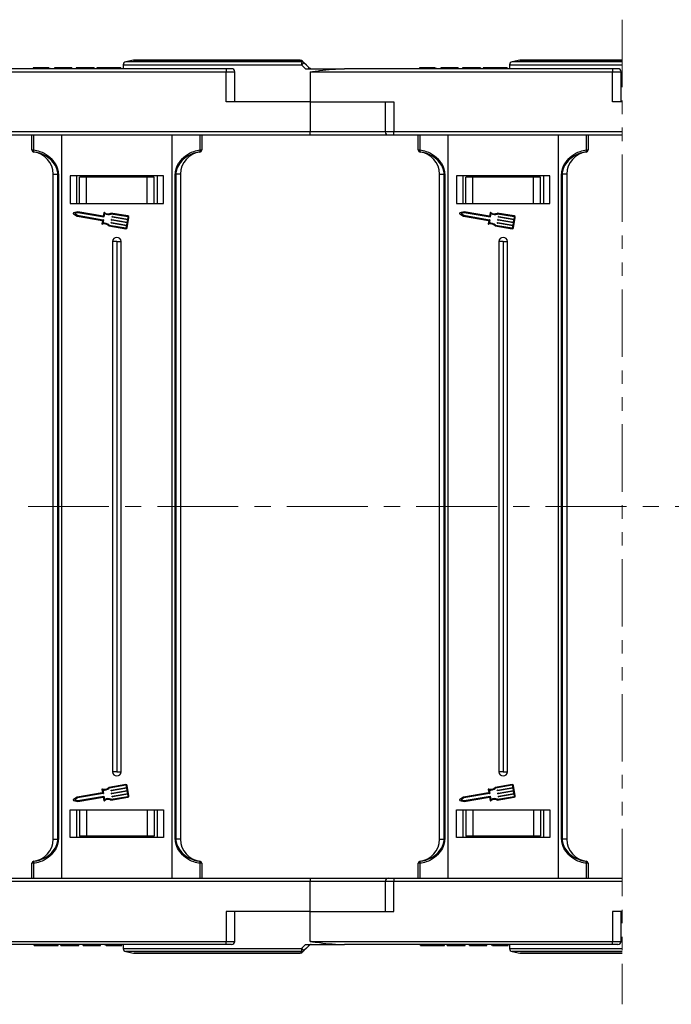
# Model space of a CAD drawing. Header units: millimetres. Extents: x -976 to 1106, y 28 to 1486.
# Tile 14 of 51: x 308 to 461, y 374 to 605. Entities that reach past the tile are written whole.
import ezdxf

# ---------------------------------------------------------------- set-up
doc = ezdxf.new("R2010")
doc.units = ezdxf.units.MM
doc.linetypes.add('CENTERX2', pattern=[20.32, 12.7, -2.54, 2.54, -2.54])
doc.linetypes.add('PHANTOM2', pattern=[31.75, 15.875, -3.175, 3.175, -3.175, 3.175, -3.175])

msp = doc.modelspace()

# ---------------------------------------------------------------- linework, layer by layer
at = {"color": 3, "linetype": 'PHANTOM2', "lineweight": 9}
msp.add_line((449.908, 605.372), (449.906, 373.57), dxfattribs=at)
at = {"color": 7, "linetype": 'Continuous', "lineweight": 25}
for p, q in [((334.766, 595.818), (332.942, 595.453)), ((374.028, 595.832), (334.913, 595.832)), ((425.766, 595.818), (423.942, 595.453)), ((449.908, 595.832), (425.913, 595.832)), ((356.617, 593.832), (293.428, 593.832)), ((311.108, 594.032), (311.108, 593.832)), ((312.961, 594.032), (312.961, 593.832)), ((314.823, 594.032), (314.823, 593.832)), ((314.954, 594.032), (314.954, 593.832)), ((317.338, 594.032), (316.184, 594.032)), ((316.184, 594.032), (316.184, 593.832)), ((317.338, 594.032), (317.338, 593.832)), ((319.877, 594.032), (317.338, 594.032)), ((319.877, 594.032), (319.877, 593.832)), ((320.261, 594.032), (319.877, 594.032)), ((320.261, 594.032), (320.261, 593.832)), ((321.261, 594.032), (321.261, 593.832)), ((325.492, 594.032), (321.261, 594.032)), ((325.492, 594.032), (325.492, 593.832)), ((326.108, 594.032), (326.108, 593.832)), ((328.962, 594.032), (328.962, 593.832)), ((331.8, 594.032), (331.8, 593.832)), ((332.339, 594.718), (332.339, 593.832)), ((356.617, 593.832), (356.617, 593.082)), ((357.867, 593.832), (356.617, 593.832)), ((374.36, 594.718), (375.26, 593.832)), ((375.26, 593.832), (384.428, 593.832)), ((447.617, 593.832), (384.428, 593.832)), ((402.108, 594.032), (402.108, 593.832)), ((403.961, 594.032), (403.961, 593.832)), ((405.823, 594.032), (405.823, 593.832)), ((405.954, 594.032), (405.954, 593.832)), ((407.184, 594.032), (407.184, 593.832)), ((408.338, 594.032), (407.184, 594.032)), ((408.338, 594.032), (408.338, 593.832)), ((410.877, 594.032), (408.338, 594.032)), ((410.877, 594.032), (410.877, 593.832)), ((411.261, 594.032), (410.877, 594.032)), ((411.261, 594.032), (411.261, 593.832)), ((412.261, 594.032), (412.261, 593.832)), ((416.492, 594.032), (412.261, 594.032)), ((416.492, 594.032), (416.492, 593.832)), ((417.108, 594.032), (417.108, 593.832)), ((419.962, 594.032), (419.962, 593.832)), ((422.8, 594.032), (422.8, 593.832)), ((423.339, 594.718), (423.339, 593.832)), ((447.617, 593.832), (447.617, 593.082)), ((448.867, 593.832), (447.617, 593.832)), ((285.65, 593.082), (356.617, 593.082)), ((356.617, 586.032), (356.617, 593.082)), ((358.617, 586.032), (358.617, 593.082)), ((376.339, 593.115), (376.339, 586.032)), ((376.65, 593.082), (376.65, 593.123)), ((376.65, 593.082), (447.617, 593.082)), ((447.617, 586.032), (447.617, 593.082)), ((449.617, 586.032), (449.617, 593.082)), ((376.339, 586.032), (356.617, 586.032)), ((376.339, 586.032), (376.339, 578.982)), ((376.339, 586.032), (396.061, 586.032)), ((394.061, 586.032), (394.061, 578.982)), ((396.061, 586.032), (396.061, 578.982)), ((449.908, 586.032), (447.617, 586.032)), ((376.339, 578.982), (305.061, 578.982)), ((305.061, 578.232), (376.339, 578.232)), ((310.839, 574.696), (310.839, 578.232)), ((311.234, 578.232), (311.234, 574.696)), ((317.839, 578.232), (317.839, 490.732)), ((343.839, 490.732), (343.839, 578.232)), ((350.444, 574.696), (350.444, 578.232)), ((350.839, 578.232), (350.839, 574.696)), ((376.339, 578.232), (376.339, 578.982)), ((376.339, 578.232), (394.811, 578.232)), ((394.811, 578.232), (396.061, 578.232)), ((449.908, 578.982), (396.061, 578.982)), ((396.061, 578.232), (396.061, 578.982)), ((396.061, 578.232), (449.908, 578.232)), ((401.839, 574.696), (401.839, 578.232)), ((402.234, 578.232), (402.234, 574.696)), ((408.839, 578.232), (408.839, 490.732)), ((434.839, 490.732), (434.839, 578.232)), ((441.444, 574.696), (441.444, 578.232)), ((441.839, 578.232), (441.839, 574.696)), ((310.839, 574.696), (311.234, 574.696)), ((311.278, 574.201), (311.278, 574.197)), ((350.401, 574.197), (350.4, 574.201)), ((350.444, 574.696), (350.839, 574.696)), ((401.839, 574.696), (402.234, 574.696)), ((402.278, 574.201), (402.278, 574.197)), ((441.401, 574.197), (441.4, 574.201)), ((441.444, 574.696), (441.839, 574.696)), ((315.839, 569.036), (316.96, 569.036)), ((315.839, 490.732), (315.839, 569.036)), ((317.075, 569.036), (316.96, 569.036)), ((316.96, 490.732), (316.96, 569.036)), ((317.075, 569.036), (317.075, 490.732)), ((319.839, 568.632), (319.839, 562.132)), ((341.839, 568.632), (319.839, 568.632)), ((321.339, 568.632), (321.339, 562.132)), ((322.039, 562.132), (322.039, 568.332)), ((323.72, 568.332), (322.039, 568.332)), ((323.72, 562.132), (323.72, 568.332)), ((337.958, 568.332), (323.72, 568.332)), ((337.958, 562.132), (337.958, 568.332)), ((339.639, 568.332), (337.958, 568.332)), ((339.639, 562.132), (339.639, 568.332)), ((340.339, 568.632), (340.339, 562.132)), ((340.339, 568.632), (340.339, 562.132)), ((341.839, 562.132), (341.839, 568.632)), ((344.603, 490.732), (344.603, 569.036)), ((344.718, 569.036), (344.603, 569.036)), ((345.839, 569.036), (344.718, 569.036)), ((344.718, 569.036), (344.718, 490.732)), ((345.839, 569.036), (345.839, 490.732)), ((406.839, 569.036), (407.96, 569.036)), ((406.839, 490.732), (406.839, 569.036)), ((408.075, 569.036), (407.96, 569.036)), ((407.96, 490.732), (407.96, 569.036)), ((408.075, 569.036), (408.075, 490.732)), ((410.839, 568.632), (410.839, 562.132)), ((432.839, 568.632), (410.839, 568.632)), ((412.339, 568.632), (412.339, 562.132)), ((413.039, 562.132), (413.039, 568.332)), ((414.72, 568.332), (413.039, 568.332)), ((414.72, 562.132), (414.72, 568.332)), ((428.958, 568.332), (414.72, 568.332)), ((428.958, 562.132), (428.958, 568.332)), ((430.639, 568.332), (428.958, 568.332)), ((430.639, 562.132), (430.639, 568.332)), ((431.339, 568.632), (431.339, 562.132)), ((431.339, 568.632), (431.339, 562.132)), ((432.839, 562.132), (432.839, 568.632)), ((435.718, 569.036), (435.603, 569.036)), ((435.603, 490.732), (435.603, 569.036)), ((436.839, 569.036), (435.718, 569.036)), ((435.718, 569.036), (435.718, 490.732)), ((436.839, 569.036), (436.839, 490.732)), ((319.839, 562.132), (341.839, 562.132)), ((410.839, 562.132), (432.839, 562.132)), ((320.613, 559.702), (321.508, 559.127)), ((321.679, 560.132), (320.644, 559.887)), ((321.686, 559.924), (320.925, 559.743)), ((320.925, 559.743), (321.583, 559.321)), ((321.508, 559.127), (327.403, 558.12)), ((321.583, 559.321), (327.638, 558.286)), ((327.625, 559.116), (321.679, 560.132)), ((327.741, 558.89), (321.686, 559.924)), ((327.757, 559.894), (327.625, 559.116)), ((327.933, 559.708), (327.8, 558.931)), ((333.443, 559.157), (329.458, 559.838)), ((333.409, 558.956), (329.486, 559.626)), ((329.705, 558.916), (329.722, 559.017)), ((333.389, 558.235), (329.746, 558.857)), ((329.781, 559.058), (333.424, 558.436)), ((333.281, 556.392), (333.694, 558.804)), ((333.424, 558.436), (333.492, 558.838)), ((411.613, 559.702), (412.508, 559.127)), ((412.679, 560.132), (411.644, 559.887)), ((412.686, 559.924), (411.925, 559.743)), ((411.925, 559.743), (412.583, 559.321)), ((412.508, 559.127), (418.403, 558.12)), ((412.583, 559.321), (418.638, 558.286)), ((418.625, 559.116), (412.679, 560.132)), ((418.741, 558.89), (412.686, 559.924)), ((418.757, 559.894), (418.625, 559.116)), ((418.933, 559.708), (418.8, 558.931)), ((424.443, 559.157), (420.458, 559.838)), ((424.409, 558.956), (420.486, 559.626)), ((420.705, 558.916), (420.722, 559.017)), ((424.389, 558.235), (420.746, 558.857)), ((420.781, 559.058), (424.424, 558.436)), ((424.281, 556.392), (424.693, 558.804)), ((424.424, 558.436), (424.492, 558.838)), ((327.444, 558.061), (327.32, 557.334)), ((327.68, 558.228), (327.547, 557.451)), ((328.943, 556.822), (332.928, 556.142)), ((329.04, 557.013), (332.963, 556.343)), ((329.464, 557.509), (329.482, 557.61)), ((333.149, 556.828), (329.506, 557.45)), ((329.54, 557.651), (333.183, 557.029)), ((329.585, 558.213), (329.602, 558.313)), ((333.269, 557.531), (329.626, 558.154)), ((329.661, 558.355), (333.304, 557.732)), ((333.08, 556.426), (333.149, 556.828)), ((333.183, 557.029), (333.269, 557.531)), ((333.304, 557.732), (333.389, 558.235)), ((418.444, 558.061), (418.32, 557.334)), ((418.68, 558.228), (418.547, 557.451)), ((419.943, 556.822), (423.928, 556.142)), ((420.04, 557.013), (423.963, 556.343)), ((420.464, 557.509), (420.482, 557.61)), ((424.149, 556.828), (420.506, 557.45)), ((420.54, 557.651), (424.183, 557.029)), ((420.585, 558.213), (420.602, 558.313)), ((424.269, 557.531), (420.626, 558.154)), ((420.661, 558.355), (424.304, 557.732)), ((424.08, 556.426), (424.149, 556.828)), ((424.183, 557.029), (424.269, 557.531)), ((424.304, 557.732), (424.389, 558.235)), ((329.839, 553.132), (329.839, 490.732)), ((330.839, 553.132), (329.839, 553.132)), ((330.839, 553.132), (331.839, 553.132)), ((330.839, 553.132), (330.839, 490.732)), ((331.839, 490.732), (331.839, 553.132)), ((420.839, 553.132), (420.839, 490.732)), ((421.839, 553.132), (420.839, 553.132)), ((421.839, 553.132), (421.839, 490.732)), ((421.839, 553.132), (422.839, 553.132)), ((422.839, 490.732), (422.839, 553.132)), ((315.839, 412.429), (315.839, 490.732)), ((316.96, 412.429), (316.96, 490.732)), ((317.075, 490.732), (317.075, 412.429)), ((317.839, 490.732), (317.839, 403.232)), ((329.839, 490.732), (329.839, 428.332)), ((330.839, 490.732), (330.839, 428.332)), ((331.839, 428.332), (331.839, 490.732)), ((343.839, 403.232), (343.839, 490.732)), ((344.603, 412.429), (344.603, 490.732)), ((344.718, 490.732), (344.718, 412.429)), ((345.839, 490.732), (345.839, 412.429)), ((406.839, 412.429), (406.839, 490.732)), ((407.96, 412.429), (407.96, 490.732)), ((408.075, 490.732), (408.075, 412.429)), ((408.839, 490.732), (408.839, 403.232)), ((420.839, 490.732), (420.839, 428.332)), ((421.839, 490.732), (421.839, 428.332)), ((422.839, 428.332), (422.839, 490.732)), ((434.839, 403.232), (434.839, 490.732)), ((435.603, 412.429), (435.603, 490.732)), ((435.718, 490.732), (435.718, 412.429)), ((436.839, 490.732), (436.839, 412.429)), ((330.839, 428.332), (329.839, 428.332)), ((330.839, 428.332), (331.839, 428.332)), ((421.839, 428.332), (420.839, 428.332)), ((421.839, 428.332), (422.839, 428.332)), ((332.928, 425.323), (328.943, 424.643)), ((332.963, 425.122), (329.04, 424.452)), ((329.506, 424.015), (333.149, 424.637)), ((333.183, 424.436), (329.54, 423.814)), ((333.149, 424.637), (333.08, 425.039)), ((333.269, 423.933), (333.183, 424.436)), ((333.694, 422.661), (333.281, 425.073)), ((423.928, 425.323), (419.943, 424.643)), ((423.963, 425.122), (420.04, 424.452)), ((420.506, 424.015), (424.149, 424.637)), ((424.183, 424.436), (420.54, 423.814)), ((424.149, 424.637), (424.08, 425.039)), ((424.269, 423.933), (424.183, 424.436)), ((424.693, 422.661), (424.281, 425.073)), ((321.508, 422.338), (320.613, 421.763)), ((321.583, 422.144), (320.925, 421.722)), ((327.403, 423.345), (321.508, 422.338)), ((327.638, 423.178), (321.583, 422.144)), ((321.679, 421.333), (327.625, 422.349)), ((321.686, 421.541), (327.741, 422.575)), ((327.32, 424.131), (327.444, 423.404)), ((327.547, 424.014), (327.68, 423.237)), ((327.625, 422.349), (327.757, 421.571)), ((327.8, 422.534), (327.933, 421.757)), ((329.458, 421.627), (333.443, 422.308)), ((329.482, 423.855), (329.464, 423.956)), ((329.486, 421.839), (333.409, 422.509)), ((329.602, 423.152), (329.585, 423.252)), ((329.626, 423.311), (333.269, 423.933)), ((333.304, 423.732), (329.661, 423.11)), ((329.722, 422.448), (329.705, 422.549)), ((329.746, 422.608), (333.389, 423.23)), ((333.424, 423.029), (329.781, 422.407)), ((333.389, 423.23), (333.304, 423.732)), ((333.492, 422.627), (333.424, 423.029)), ((412.508, 422.338), (411.613, 421.763)), ((412.583, 422.144), (411.925, 421.722)), ((418.403, 423.345), (412.508, 422.338)), ((418.638, 423.178), (412.583, 422.144)), ((412.679, 421.333), (418.625, 422.349)), ((412.686, 421.541), (418.741, 422.575)), ((418.32, 424.131), (418.444, 423.404)), ((418.547, 424.014), (418.68, 423.237)), ((418.625, 422.349), (418.757, 421.571)), ((418.8, 422.534), (418.933, 421.757)), ((420.458, 421.627), (424.443, 422.308)), ((420.482, 423.855), (420.464, 423.956)), ((420.486, 421.839), (424.409, 422.509)), ((420.602, 423.152), (420.585, 423.252)), ((420.626, 423.311), (424.269, 423.933)), ((424.304, 423.732), (420.661, 423.11)), ((420.722, 422.448), (420.705, 422.549)), ((420.746, 422.608), (424.389, 423.23)), ((424.424, 423.029), (420.781, 422.407)), ((424.389, 423.23), (424.304, 423.732)), ((424.492, 422.627), (424.424, 423.029)), ((320.644, 421.578), (321.679, 421.333)), ((320.925, 421.722), (321.686, 421.541)), ((411.644, 421.578), (412.679, 421.333)), ((411.925, 421.722), (412.686, 421.541)), ((319.839, 419.332), (341.839, 419.332)), ((319.839, 412.832), (319.839, 419.332)), ((321.339, 419.332), (321.339, 412.832)), ((322.039, 419.332), (322.039, 413.132)), ((323.72, 419.332), (323.72, 413.132)), ((337.958, 419.332), (337.958, 413.132)), ((339.639, 419.332), (339.639, 413.132)), ((340.339, 419.332), (340.339, 412.832)), ((340.339, 419.332), (340.339, 412.832)), ((341.839, 419.332), (341.839, 412.832)), ((410.839, 419.332), (432.839, 419.332)), ((410.839, 412.832), (410.839, 419.332)), ((412.339, 419.332), (412.339, 412.832)), ((413.039, 419.332), (413.039, 413.132)), ((414.72, 419.332), (414.72, 413.132)), ((428.958, 419.332), (428.958, 413.132)), ((430.639, 419.332), (430.639, 413.132)), ((431.339, 419.332), (431.339, 412.832)), ((431.339, 419.332), (431.339, 412.832)), ((432.839, 419.332), (432.839, 412.832)), ((341.839, 412.832), (319.839, 412.832)), ((323.72, 413.132), (322.039, 413.132)), ((337.958, 413.132), (323.72, 413.132)), ((339.639, 413.132), (337.958, 413.132)), ((432.839, 412.832), (410.839, 412.832)), ((414.72, 413.132), (413.039, 413.132)), ((428.958, 413.132), (414.72, 413.132)), ((430.639, 413.132), (428.958, 413.132)), ((315.839, 412.429), (316.96, 412.429)), ((317.075, 412.429), (316.96, 412.429)), ((344.718, 412.429), (344.603, 412.429)), ((345.839, 412.429), (344.718, 412.429)), ((406.839, 412.429), (407.96, 412.429)), ((408.075, 412.429), (407.96, 412.429)), ((435.718, 412.429), (435.603, 412.429)), ((436.839, 412.429), (435.718, 412.429)), ((310.839, 403.232), (310.839, 406.769)), ((311.234, 406.769), (310.839, 406.769)), ((311.234, 406.769), (311.234, 403.232)), ((311.278, 407.268), (311.278, 407.264)), ((350.4, 407.264), (350.401, 407.268)), ((350.444, 403.232), (350.444, 406.769)), ((350.839, 406.769), (350.444, 406.769)), ((350.839, 406.769), (350.839, 403.232)), ((401.839, 403.232), (401.839, 406.769)), ((402.234, 406.769), (401.839, 406.769)), ((402.234, 406.769), (402.234, 403.232)), ((402.278, 407.268), (402.278, 407.264)), ((441.4, 407.264), (441.401, 407.268)), ((441.444, 403.232), (441.444, 406.769)), ((441.839, 406.769), (441.444, 406.769)), ((441.839, 406.769), (441.839, 403.232)), ((305.061, 403.232), (376.339, 403.232)), ((376.339, 402.482), (305.061, 402.482)), ((376.339, 403.232), (394.811, 403.232)), ((376.339, 403.232), (376.339, 402.482)), ((376.339, 395.432), (376.339, 402.482)), ((394.061, 402.482), (394.061, 395.432)), ((394.811, 403.232), (396.061, 403.232)), ((396.061, 403.232), (449.907, 403.232)), ((396.061, 403.232), (396.061, 402.482)), ((396.061, 395.432), (396.061, 402.482)), ((449.907, 402.482), (396.061, 402.482)), ((356.617, 395.432), (356.617, 388.382)), ((376.339, 395.432), (356.617, 395.432)), ((358.617, 388.382), (358.617, 395.432)), ((376.339, 388.35), (376.339, 395.432)), ((376.339, 395.432), (396.061, 395.432)), ((447.617, 395.432), (447.617, 388.382)), ((449.907, 395.432), (447.617, 395.432)), ((449.617, 388.382), (449.617, 395.432)), ((285.65, 388.382), (356.617, 388.382)), ((356.617, 387.632), (293.428, 387.632)), ((311.338, 387.432), (311.338, 387.632)), ((314.176, 387.432), (314.176, 387.632)), ((317.031, 387.432), (317.031, 387.632)), ((317.646, 387.432), (317.646, 387.632)), ((317.646, 387.432), (321.877, 387.432)), ((321.877, 387.432), (321.877, 387.632)), ((322.877, 387.432), (322.877, 387.632)), ((322.877, 387.432), (323.261, 387.432)), ((323.261, 387.432), (323.261, 387.632)), ((323.261, 387.432), (325.8, 387.432)), ((325.8, 387.432), (325.8, 387.632)), ((325.8, 387.432), (326.954, 387.432)), ((326.954, 387.432), (326.954, 387.632)), ((328.184, 387.432), (328.184, 387.632)), ((328.315, 387.432), (328.315, 387.632)), ((330.177, 387.432), (330.177, 387.632)), ((332.031, 387.432), (332.031, 387.632)), ((332.339, 387.632), (332.339, 386.747)), ((356.617, 387.632), (356.617, 388.382)), ((357.867, 387.632), (356.617, 387.632)), ((374.36, 386.747), (375.26, 387.632)), ((375.26, 387.632), (384.428, 387.632)), ((376.65, 388.382), (447.617, 388.382)), ((376.65, 388.382), (376.65, 388.342)), ((447.617, 387.632), (384.428, 387.632)), ((402.338, 387.432), (402.338, 387.632)), ((405.176, 387.432), (405.176, 387.632)), ((408.031, 387.432), (408.031, 387.632)), ((408.646, 387.432), (408.646, 387.632)), ((408.646, 387.432), (412.877, 387.432)), ((412.877, 387.432), (412.877, 387.632)), ((413.877, 387.432), (413.877, 387.632)), ((413.877, 387.432), (414.261, 387.432)), ((414.261, 387.432), (414.261, 387.632)), ((414.261, 387.432), (416.8, 387.432)), ((416.8, 387.432), (416.8, 387.632)), ((416.8, 387.432), (417.954, 387.432)), ((417.954, 387.432), (417.954, 387.632)), ((419.184, 387.432), (419.184, 387.632)), ((419.315, 387.432), (419.315, 387.632)), ((421.177, 387.432), (421.177, 387.632)), ((423.031, 387.432), (423.031, 387.632)), ((423.339, 387.632), (423.339, 386.747)), ((447.617, 387.632), (447.617, 388.382)), ((448.867, 387.632), (447.617, 387.632)), ((332.942, 386.012), (334.766, 385.647)), ((374.028, 385.632), (334.913, 385.632)), ((423.942, 386.012), (425.766, 385.647)), ((449.906, 385.632), (425.913, 385.632))]:
    msp.add_line(p, q, dxfattribs=at)
at = {"color": 8, "linetype": 'Continuous', "lineweight": 25}
for p, q in [((334.766, 595.818), (374.02, 595.818)), ((425.766, 595.818), (449.908, 595.818)), ((332.339, 594.718), (374.36, 594.718)), ((374.387, 595.453), (332.942, 595.453)), ((423.339, 594.718), (449.908, 594.718)), ((449.908, 595.453), (423.942, 595.453)), ((356.617, 593.082), (358.617, 593.082)), ((447.617, 593.082), (449.617, 593.082)), ((394.061, 578.982), (376.339, 578.982)), ((396.061, 578.982), (394.061, 578.982)), ((394.061, 402.482), (376.339, 402.482)), ((396.061, 402.482), (394.061, 402.482)), ((356.617, 388.382), (358.617, 388.382)), ((447.617, 388.382), (449.617, 388.382)), ((332.339, 386.747), (374.36, 386.747)), ((374.387, 386.012), (332.942, 386.012)), ((334.766, 385.647), (374.02, 385.647)), ((423.339, 386.747), (449.906, 386.747)), ((449.906, 386.012), (423.942, 386.012)), ((425.766, 385.647), (449.906, 385.647))]:
    msp.add_line(p, q, dxfattribs=at)
at = {"color": 1, "linetype": 'CENTERX2', "lineweight": 13, "ltscale": 1.5}
msp.add_line((877.614, 490.732), (-237.614, 490.732), dxfattribs=at)
at = {"color": 7, "linetype": 'Continuous', "lineweight": 25, "flags": 128}
for points in [[(374.02, 595.818), (374.021, 595.821), (374.022, 595.824), (374.023, 595.827), (374.024, 595.829), (374.025, 595.83), (374.026, 595.832), (374.027, 595.832), (374.028, 595.832)], [(376.119, 594.052), (375.521, 594.65), (374.924, 595.248)], [(376.119, 387.413), (375.521, 386.815), (374.924, 386.217)], [(374.02, 385.647), (374.021, 385.644), (374.022, 385.641), (374.023, 385.638), (374.024, 385.636), (374.025, 385.635), (374.026, 385.633), (374.027, 385.633), (374.028, 385.632)]]:
    msp.add_lwpolyline(points, dxfattribs=at)
at = {"color": 7, "linetype": 'Continuous', "lineweight": 25}
for centre, radius, start, end in [((334.913, 595.082), 0.75, 90, 101.30993), ((374.058, 595.109), 0.71, 45.21832, 93.0814), ((374.028, 595.082), 0.75, 45, 90), ((425.913, 595.082), 0.75, 90, 101.30993), ((333.089, 594.718), 0.75, 101.30993, 180), ((357.867, 593.082), 0.75, 0, 90), ((380.586, 594.856), 6.228, 174.49862, 181.27292), ((378.856, 590.5), 6.165, 129.63279, 136.83289), ((374.423, 594.744), 0.71, 45.22168, 92.96735), ((379.152, 590.642), 4.564, 131.64717, 135.64394), ((379.515, 593.204), 3.089, 167.94658, 168.25494), ((376.65, 594.582), 0.75, 258.04702, 270), ((424.089, 594.718), 0.75, 101.30993, 180), ((448.867, 593.082), 0.75, 0, 90), ((376.65, 594.582), 1.5, 258.04702, 270), ((394.811, 578.982), 0.75, 180, 270), ((311.338, 574.697), 0.499, 180.04853, 263.03337), ((311.339, 574.693), 0.5, 180, 262.94587), ((311.968, 574.511), 0.756, 165.83655, 204.20975), ((310.639, 569.036), 5.2, 0, 82.94587), ((351.039, 569.036), 5.2, 97.05413, 180), ((349.711, 574.511), 0.756, 335.78782, 14.16929), ((350.34, 574.697), 0.499, 276.96568, 359.95242), ((350.339, 574.693), 0.5, 277.05413, 0), ((402.338, 574.697), 0.499, 180.04947, 263.03242), ((402.339, 574.693), 0.5, 180, 262.94587), ((402.968, 574.511), 0.756, 165.83071, 204.21218), ((401.639, 569.036), 5.2, 0, 82.94587), ((442.039, 569.036), 5.2, 97.05413, 180), ((440.711, 574.511), 0.756, 335.78782, 14.16929), ((441.34, 574.697), 0.499, 276.96568, 359.95242), ((441.339, 574.693), 0.5, 277.05413, 0), ((320.668, 559.787), 0.102, 103.32833, 237.28541), ((327.75, 558.94), 0.051, 260.30687, 350.30687), ((327.858, 559.877), 0.102, 54.79186, 170.30687), ((328.79, 561.198), 1.515, 234.79186, 296.12453), ((328.79, 561.198), 1.719, 240.07022, 293.86617), ((329.755, 558.908), 0.051, 170.30687, 260.30687), ((329.772, 559.008), 0.051, 80.30687, 170.30687), ((333.392, 558.855), 0.102, 350.30687, 80.30687), ((333.392, 558.855), 0.306, 350.30687, 80.30687), ((411.668, 559.787), 0.102, 103.32833, 237.28541), ((418.75, 558.94), 0.051, 260.30687, 350.30687), ((418.858, 559.877), 0.102, 54.79186, 170.30687), ((419.79, 561.198), 1.515, 234.79186, 296.12453), ((419.79, 561.198), 1.719, 240.07022, 293.86617), ((420.755, 558.908), 0.051, 170.30687, 260.30687), ((420.772, 559.008), 0.051, 80.30687, 170.30687), ((424.392, 558.855), 0.102, 350.30687, 80.30687), ((424.392, 558.855), 0.306, 350.30687, 80.30687), ((327.421, 557.317), 0.102, 170.30687, 285.82188), ((327.394, 558.07), 0.051, 350.30687, 80.30687), ((327.862, 555.76), 1.515, 44.48921, 105.82188), ((327.862, 555.76), 1.719, 46.74758, 100.54353), ((327.629, 558.236), 0.051, 350.30687, 80.30687), ((329.515, 557.5), 0.051, 170.30687, 260.30687), ((329.532, 557.601), 0.051, 80.30687, 170.30687), ((329.635, 558.204), 0.051, 170.30687, 260.30687), ((329.652, 558.305), 0.051, 80.30687, 170.30687), ((332.98, 556.443), 0.306, 260.30687, 350.30687), ((332.98, 556.443), 0.102, 260.30687, 350.30687), ((418.421, 557.317), 0.102, 170.30687, 285.82188), ((418.394, 558.07), 0.051, 350.30687, 80.30687), ((418.862, 555.76), 1.515, 44.48921, 105.82188), ((418.862, 555.76), 1.719, 46.74758, 100.54353), ((418.629, 558.236), 0.051, 350.30687, 80.30687), ((420.515, 557.5), 0.051, 170.30687, 260.30687), ((420.532, 557.601), 0.051, 80.30687, 170.30687), ((420.635, 558.204), 0.051, 170.30687, 260.30687), ((420.652, 558.305), 0.051, 80.30687, 170.30687), ((423.98, 556.443), 0.306, 260.30687, 350.30687), ((423.98, 556.443), 0.102, 260.30687, 350.30687), ((330.839, 553.132), 1, 0, 180), ((421.839, 553.132), 1, 0, 180), ((330.839, 428.332), 1, 180, 0), ((421.839, 428.332), 1, 180, 0), ((327.421, 424.148), 0.102, 74.17812, 189.69313), ((327.862, 425.705), 1.515, 254.17812, 315.51079), ((327.862, 425.705), 1.719, 259.45647, 313.25242), ((332.98, 425.022), 0.306, 9.69313, 99.69313), ((332.98, 425.022), 0.102, 9.69313, 99.69313), ((418.421, 424.148), 0.102, 74.17812, 189.69313), ((418.862, 425.705), 1.515, 254.17812, 315.51079), ((418.862, 425.705), 1.719, 259.45647, 313.25242), ((423.98, 425.022), 0.306, 9.69313, 99.69313), ((423.98, 425.022), 0.102, 9.69313, 99.69313), ((327.394, 423.395), 0.051, 279.69313, 9.69313), ((327.629, 423.229), 0.051, 279.69313, 9.69313), ((327.75, 422.525), 0.051, 9.69313, 99.69313), ((328.79, 420.267), 1.719, 66.13383, 119.92978), ((329.515, 423.965), 0.051, 99.69313, 189.69313), ((329.532, 423.864), 0.051, 189.69313, 279.69313), ((329.635, 423.261), 0.051, 99.69313, 189.69313), ((329.652, 423.16), 0.051, 189.69313, 279.69313), ((329.755, 422.557), 0.051, 99.69313, 189.69313), ((329.772, 422.457), 0.051, 189.69313, 279.69313), ((333.392, 422.61), 0.102, 279.69313, 9.69313), ((333.392, 422.61), 0.306, 279.69313, 9.69313), ((418.394, 423.395), 0.051, 279.69313, 9.69313), ((418.629, 423.229), 0.051, 279.69313, 9.69313), ((418.75, 422.525), 0.051, 9.69313, 99.69313), ((419.79, 420.267), 1.719, 66.13383, 119.92978), ((420.515, 423.965), 0.051, 99.69313, 189.69313), ((420.532, 423.864), 0.051, 189.69313, 279.69313), ((420.635, 423.261), 0.051, 99.69313, 189.69313), ((420.652, 423.16), 0.051, 189.69313, 279.69313), ((420.755, 422.557), 0.051, 99.69313, 189.69313), ((420.772, 422.457), 0.051, 189.69313, 279.69313), ((424.392, 422.61), 0.102, 279.69313, 9.69313), ((424.392, 422.61), 0.306, 279.69313, 9.69313), ((320.668, 421.678), 0.102, 122.71459, 256.67167), ((327.858, 421.588), 0.102, 189.69313, 305.20814), ((328.79, 420.267), 1.515, 63.87547, 125.20814), ((411.668, 421.678), 0.102, 122.71459, 256.67167), ((418.858, 421.588), 0.102, 189.69313, 305.20814), ((419.79, 420.267), 1.515, 63.87547, 125.20814), ((310.639, 412.429), 5.2, 277.05413, 0), ((351.039, 412.429), 5.2, 180, 262.94587), ((401.639, 412.429), 5.2, 277.05413, 0), ((442.039, 412.429), 5.2, 180, 262.94587), ((311.339, 406.772), 0.5, 97.05413, 180), ((311.338, 406.768), 0.499, 96.96573, 179.95323), ((311.968, 406.954), 0.756, 155.7909, 194.16294), ((349.711, 406.954), 0.756, 345.83122, 24.21152), ((350.34, 406.768), 0.499, 0.04583, 83.03521), ((350.339, 406.772), 0.5, 0, 82.94587), ((402.339, 406.772), 0.5, 97.05413, 180), ((402.338, 406.768), 0.499, 96.96668, 179.95228), ((402.968, 406.954), 0.756, 155.78848, 194.16878), ((440.711, 406.954), 0.756, 345.83122, 24.21152), ((441.34, 406.768), 0.499, 0.04583, 83.03521), ((441.339, 406.772), 0.5, 0, 82.94587), ((394.811, 402.482), 0.75, 90, 180), ((357.867, 388.382), 0.75, 270, 0), ((379.15, 390.82), 4.56, 224.35449, 228.3544), ((376.65, 386.882), 1.5, 90, 101.95298), ((379.788, 388.318), 3.368, 191.75248, 192.03541), ((376.65, 386.882), 0.75, 90, 101.95298), ((448.867, 388.382), 0.75, 270, 0), ((333.089, 386.747), 0.75, 180, 258.69007), ((334.913, 386.382), 0.75, 258.69007, 270), ((374.058, 386.356), 0.71, 266.9189, 314.78276), ((374.028, 386.382), 0.75, 270, 315), ((380.586, 386.609), 6.228, 178.72727, 185.50118), ((378.856, 390.965), 6.165, 223.16776, 230.36818), ((374.423, 386.721), 0.71, 267.03434, 314.77941), ((424.089, 386.747), 0.75, 180, 258.69007), ((425.913, 386.382), 0.75, 258.69007, 270)]:
    msp.add_arc(centre, radius, start, end, dxfattribs=at)
for points, knots in [([(374.02, 595.818), (374.104, 595.735), (374.226, 595.613), (374.348, 595.491), (374.387, 595.453)], [0, 0, 0, 0, 0.6855331, 1, 1, 1, 1]), ([(312.961, 594.032), (312.668, 594.032), (312.085, 594.032), (311.419, 594.032), (311.142, 594.032), (311.119, 594.032), (311.108, 594.032)], [0, 0, 0, 0, 0.2802337, 0.5584203, 0.7788358, 1, 1, 1, 1]), ([(314.823, 594.032), (314.728, 594.032), (314.54, 594.032), (313.879, 594.032), (313.309, 594.032), (312.961, 594.032)], [0, 0, 0, 0, 0.2801219, 0.5603049, 1, 1, 1, 1]), ([(328.962, 594.032), (328.518, 594.032), (327.632, 594.032), (326.638, 594.032), (326.165, 594.032), (326.127, 594.032), (326.108, 594.032)], [0, 0, 0, 0, 0.2799416, 0.5587153, 0.7790515, 1, 1, 1, 1]), ([(331.8, 594.032), (331.77, 594.032), (331.712, 594.032), (331.012, 594.032), (330.006, 594.032), (329.31, 594.032), (328.962, 594.032)], [0, 0, 0, 0, 0.2805591, 0.5594767, 0.779425, 1, 1, 1, 1]), ([(374.924, 595.248), (374.885, 595.286), (374.764, 595.408), (374.642, 595.53), (374.559, 595.613)], [0, 0, 0, 0, 0.3144777, 1, 1, 1, 1]), ([(376.494, 593.849), (376.436, 593.865), (376.296, 593.904), (376.185, 593.997), (376.119, 594.052)], [0, 0, 0, 0, 0.4157155, 1, 1, 1, 1]), ([(376.65, 593.123), (377.056, 593.176), (378.454, 593.358), (380.85, 593.644), (383.039, 593.82), (384.229, 593.831), (384.428, 593.832)], [0, 0, 0, 0, 0.1563435, 0.5382493, 0.9225807, 1, 1, 1, 1]), ([(403.961, 594.032), (403.668, 594.032), (403.085, 594.032), (402.419, 594.032), (402.142, 594.032), (402.119, 594.032), (402.108, 594.032)], [0, 0, 0, 0, 0.28023793, 0.55842394, 0.77883525, 1, 1, 1, 1]), ([(405.823, 594.032), (405.728, 594.032), (405.54, 594.032), (404.879, 594.032), (404.309, 594.032), (403.961, 594.032)], [0, 0, 0, 0, 0.2801256, 0.5603041, 1, 1, 1, 1]), ([(419.962, 594.032), (419.518, 594.032), (418.632, 594.032), (417.638, 594.032), (417.165, 594.032), (417.127, 594.032), (417.108, 594.032)], [0, 0, 0, 0, 0.2799387, 0.5587152, 0.7790516, 1, 1, 1, 1]), ([(422.8, 594.032), (422.77, 594.032), (422.712, 594.032), (422.012, 594.032), (421.006, 594.032), (420.31, 594.032), (419.962, 594.032)], [0, 0, 0, 0, 0.2805582, 0.559475, 0.7794226, 1, 1, 1, 1]), ([(376.339, 593.115), (376.353, 593.114), (376.457, 593.107), (376.56, 593.115), (376.65, 593.123)], [0, 0, 0, 0, 0.1379032, 1, 1, 1, 1]), ([(311.234, 574.696), (311.726, 574.61), (312.954, 574.394), (314.649, 573.464), (316.06, 572.018), (316.916, 570.507), (317.029, 569.459), (317.075, 569.036)], [0, 0, 0, 0, 0.1717595, 0.4284861, 0.6465016, 0.8576662, 1, 1, 1, 1]), ([(316.96, 569.036), (316.908, 569.444), (316.778, 570.458), (315.864, 571.856), (314.462, 573.152), (312.91, 573.898), (311.789, 574.144), (311.336, 574.195), (311.278, 574.201)], [0, 0, 0, 0, 0.1442722, 0.3583697, 0.577063, 0.8312311, 0.9783703, 1, 1, 1, 1]), ([(344.603, 569.036), (344.649, 569.459), (344.763, 570.507), (345.618, 572.018), (347.03, 573.464), (348.724, 574.394), (349.952, 574.61), (350.444, 574.696)], [0, 0, 0, 0, 0.1423339, 0.3534979, 0.5715137, 0.828242, 1, 1, 1, 1]), ([(350.4, 574.201), (349.95, 574.128), (348.82, 573.944), (347.217, 573.147), (345.814, 571.858), (344.9, 570.457), (344.77, 569.444), (344.718, 569.036)], [0, 0, 0, 0, 0.1687002, 0.4228883, 0.6416, 0.8557163, 1, 1, 1, 1]), ([(402.234, 574.696), (402.726, 574.61), (403.954, 574.394), (405.649, 573.464), (407.06, 572.018), (407.916, 570.507), (408.029, 569.459), (408.075, 569.036)], [0, 0, 0, 0, 0.171758, 0.4284863, 0.6465021, 0.8576661, 1, 1, 1, 1]), ([(407.96, 569.036), (407.908, 569.444), (407.778, 570.458), (406.864, 571.856), (405.462, 573.152), (403.91, 573.898), (402.789, 574.144), (402.336, 574.195), (402.278, 574.201)], [0, 0, 0, 0, 0.144272, 0.3583702, 0.5770633, 0.8312297, 0.9783703, 1, 1, 1, 1]), ([(435.603, 569.036), (435.649, 569.459), (435.763, 570.507), (436.618, 572.018), (438.03, 573.464), (439.724, 574.394), (440.952, 574.61), (441.444, 574.696)], [0, 0, 0, 0, 0.1423341, 0.3535, 0.571516, 0.8282417, 1, 1, 1, 1]), ([(441.4, 574.201), (440.95, 574.128), (439.82, 573.944), (438.217, 573.147), (436.814, 571.858), (435.9, 570.457), (435.77, 569.444), (435.718, 569.036)], [0, 0, 0, 0, 0.1686972, 0.4228886, 0.6416006, 0.8557155, 1, 1, 1, 1]), ([(317.075, 412.429), (317.029, 412.006), (316.916, 410.958), (316.06, 409.447), (314.649, 408.001), (312.954, 407.071), (311.726, 406.855), (311.234, 406.769)], [0, 0, 0, 0, 0.1423323, 0.3534986, 0.5715131, 0.82824, 1, 1, 1, 1]), ([(311.278, 407.264), (311.728, 407.337), (312.858, 407.521), (314.461, 408.318), (315.864, 409.607), (316.778, 411.008), (316.908, 412.021), (316.96, 412.429)], [0, 0, 0, 0, 0.1686988, 0.4228886, 0.6416005, 0.8557155, 1, 1, 1, 1]), ([(350.444, 406.769), (349.952, 406.855), (348.724, 407.071), (347.03, 408.001), (345.618, 409.447), (344.763, 410.958), (344.649, 412.006), (344.603, 412.429)], [0, 0, 0, 0, 0.1717585, 0.4284871, 0.6465019, 0.8576676, 1, 1, 1, 1]), ([(344.718, 412.429), (344.77, 412.021), (344.9, 411.007), (345.814, 409.609), (347.216, 408.313), (348.768, 407.567), (349.89, 407.321), (350.342, 407.27), (350.4, 407.264)], [0, 0, 0, 0, 0.1442716, 0.3583693, 0.5770627, 0.8312294, 0.9783703, 1, 1, 1, 1]), ([(408.075, 412.429), (408.029, 412.006), (407.916, 410.958), (407.06, 409.447), (405.649, 408.001), (403.954, 407.071), (402.726, 406.855), (402.234, 406.769)], [0, 0, 0, 0, 0.1423324, 0.3534981, 0.5715129, 0.8282415, 1, 1, 1, 1]), ([(402.278, 407.264), (402.728, 407.337), (403.858, 407.521), (405.461, 408.318), (406.864, 409.607), (407.778, 411.008), (407.908, 412.021), (407.96, 412.429)], [0, 0, 0, 0, 0.1687002, 0.4228883, 0.6416, 0.8557157, 1, 1, 1, 1]), ([(441.444, 406.769), (440.952, 406.855), (439.724, 407.071), (438.03, 408.001), (436.618, 409.447), (435.763, 410.958), (435.649, 412.006), (435.603, 412.429)], [0, 0, 0, 0, 0.1717588, 0.4284848, 0.6464999, 0.8576674, 1, 1, 1, 1]), ([(435.718, 412.429), (435.77, 412.021), (435.9, 411.007), (436.814, 409.609), (438.216, 408.313), (439.768, 407.567), (440.89, 407.321), (441.342, 407.27), (441.4, 407.264)], [0, 0, 0, 0, 0.1442724, 0.3583687, 0.5770623, 0.8312325, 0.9783703, 1, 1, 1, 1]), ([(311.338, 387.432), (311.368, 387.432), (311.427, 387.432), (312.127, 387.432), (313.133, 387.432), (313.828, 387.432), (314.176, 387.432)], [0, 0, 0, 0, 0.2805591, 0.5594767, 0.779425, 1, 1, 1, 1]), ([(314.176, 387.432), (314.62, 387.432), (315.506, 387.432), (316.5, 387.432), (316.973, 387.432), (317.011, 387.432), (317.031, 387.432)], [0, 0, 0, 0, 0.2799416, 0.5587153, 0.7790515, 1, 1, 1, 1]), ([(328.315, 387.432), (328.41, 387.432), (328.598, 387.432), (329.259, 387.432), (329.829, 387.432), (330.177, 387.432)], [0, 0, 0, 0, 0.2801178, 0.56029999, 1, 1, 1, 1]), ([(330.177, 387.432), (330.47, 387.432), (331.053, 387.432), (331.719, 387.432), (331.996, 387.432), (332.019, 387.432), (332.031, 387.432)], [0, 0, 0, 0, 0.2802347, 0.5584184, 0.7788346, 1, 1, 1, 1]), ([(376.494, 387.616), (376.436, 387.6), (376.296, 387.561), (376.185, 387.468), (376.119, 387.413)], [0, 0, 0, 0, 0.4157122, 1, 1, 1, 1]), ([(376.339, 388.35), (376.353, 388.351), (376.457, 388.358), (376.56, 388.35), (376.65, 388.342)], [0, 0, 0, 0, 0.1379031, 1, 1, 1, 1]), ([(376.65, 388.342), (377.056, 388.289), (378.454, 388.107), (380.85, 387.821), (383.039, 387.645), (384.229, 387.634), (384.428, 387.632)], [0, 0, 0, 0, 0.1563435, 0.5382491, 0.9225806, 1, 1, 1, 1]), ([(402.338, 387.432), (402.368, 387.432), (402.427, 387.432), (403.127, 387.432), (404.133, 387.432), (404.828, 387.432), (405.176, 387.432)], [0, 0, 0, 0, 0.2805599, 0.5594785, 0.7794275, 1, 1, 1, 1]), ([(405.176, 387.432), (405.62, 387.432), (406.506, 387.432), (407.5, 387.432), (407.973, 387.432), (408.011, 387.432), (408.031, 387.432)], [0, 0, 0, 0, 0.2799444, 0.5587154, 0.7790514, 1, 1, 1, 1]), ([(419.315, 387.432), (419.41, 387.432), (419.598, 387.432), (420.259, 387.432), (420.829, 387.432), (421.177, 387.432)], [0, 0, 0, 0, 0.2801181, 0.5603057, 1, 1, 1, 1]), ([(421.177, 387.432), (421.47, 387.432), (422.053, 387.432), (422.719, 387.432), (422.996, 387.432), (423.019, 387.432), (423.031, 387.432)], [0, 0, 0, 0, 0.2802303, 0.5584182, 0.7788348, 1, 1, 1, 1]), ([(374.02, 385.647), (374.104, 385.73), (374.226, 385.852), (374.348, 385.974), (374.387, 386.012)], [0, 0, 0, 0, 0.68553388, 1, 1, 1, 1]), ([(374.924, 386.217), (374.885, 386.179), (374.764, 386.057), (374.642, 385.935), (374.559, 385.852)], [0, 0, 0, 0, 0.314479, 1, 1, 1, 1])]:
    msp.add_open_spline(points, degree=3, knots=knots, dxfattribs=at)

doc.saveas('drawing.dxf')
